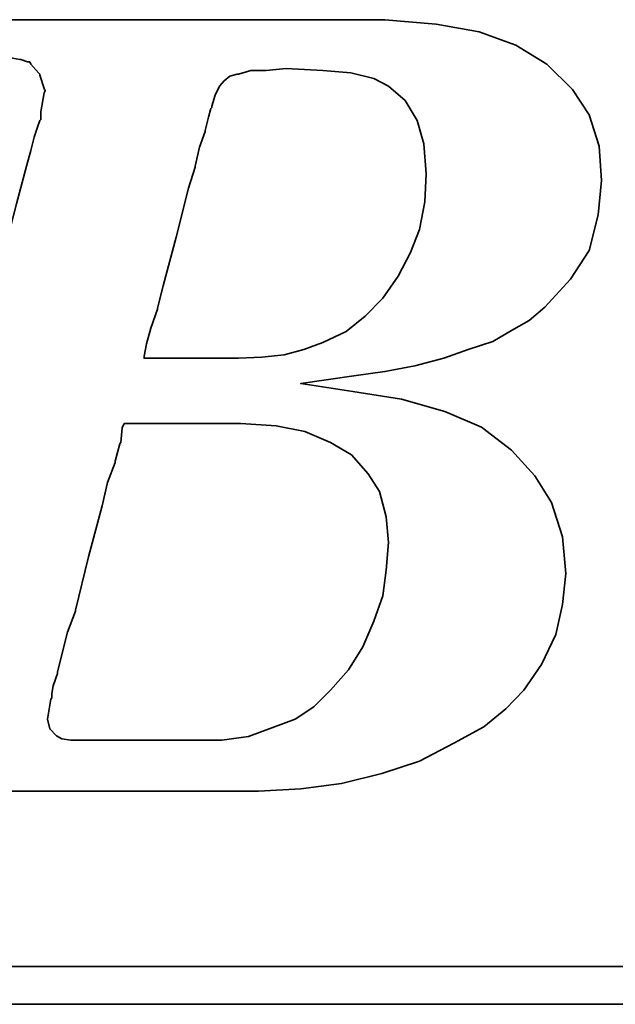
# Model space of a CAD drawing. Header units: millimetres. Extents: x -52 to 340, y -61 to 93.
# Tile 32 of 101: x 111.18 to 112.39, y 2 to 4. Entities that reach past the tile are written whole.
import ezdxf

# ---------------------------------------------------------------- set-up
doc = ezdxf.new("R2010")
doc.units = ezdxf.units.MM
doc.layers.add('DIM', color=4, linetype='Continuous')
doc.layers.add('layer 1', color=7, linetype='Continuous')

# ---------------------------------------------------------------- blocks, each defined once
blk = doc.blocks.new('TBI MOTION logo(完整正式版)')
at = {"layer": 'layer 1', "color": 22, "lineweight": 35}
for points, knots in [([(-64.65375, -6.86375), (-64.65375, -6.86375), (-64.84375, -7.29625), (-64.84375, -7.29625), (-64.84375, -7.29625), (-64.84375, -7.29625), (-64.86875, -7.34375), (-64.86875, -7.34375), (-64.86875, -7.34375), (-64.86875, -7.34375), (-64.86875, -7.36875), (-64.86875, -7.36875), (-64.86875, -7.36875), (-64.86875, -7.36875), (-65.15375, -7.65375), (-65.15375, -7.65375), (-65.15375, -7.65375), (-65.15375, -7.65375), (-65.17875, -7.65375), (-65.17875, -7.65375), (-65.17875, -7.65375), (-65.17875, -7.65375), (-65.20375, -7.67875), (-65.20375, -7.67875), (-65.20375, -7.67875), (-65.20375, -7.67875), (-65.58875, -7.87125), (-65.58875, -7.87125), (-65.58875, -7.87125), (-65.58875, -7.87125), (-65.63375, -7.87125), (-65.63375, -7.87125), (-65.63375, -7.87125), (-65.63375, -7.87125), (-65.65875, -7.89375), (-65.65875, -7.89375), (-65.65875, -7.89375), (-65.65875, -7.89375), (-66.09375, -7.94375), (-66.09375, -7.94375), (-66.09375, -7.94375), (-66.09375, -7.94375), (-66.11375, -7.94375), (-66.11375, -7.94375), (-66.11375, -7.94375), (-66.11375, -7.94375), (-66.16375, -7.94375), (-66.16375, -7.94375), (-66.16375, -7.94375), (-66.16375, -7.94375), (-66.30875, -7.94375), (-66.30875, -7.94375), (-66.30875, -7.94375), (-66.30875, -7.94375), (-66.69375, -7.94375), (-66.69375, -7.94375), (-66.69375, -7.94375), (-66.69375, -7.94375), (-67.07375, -7.94375), (-67.07375, -7.94375), (-67.07375, -7.94375), (-67.07375, -7.94375), (-67.12375, -7.94375), (-67.12375, -7.94375), (-67.12375, -7.94375), (-67.12375, -7.94375), (-67.12375, -7.96625), (-67.12375, -7.96625), (-67.12375, -7.96625), (-67.12375, -7.96625), (-67.14875, -7.99125), (-67.14875, -7.99125), (-67.14875, -7.99125), (-67.14875, -7.99125), (-67.24375, -8.34875), (-67.24375, -8.34875), (-67.24375, -8.34875), (-67.24375, -8.34875), (-67.31375, -8.68625), (-67.31375, -8.68625), (-67.31375, -8.68625), (-67.31375, -8.68625), (-67.26875, -8.68625), (-67.26875, -8.68625), (-67.26875, -8.68625), (-67.26875, -8.68625), (-67.07375, -8.68625), (-67.07375, -8.68625), (-67.07375, -8.68625), (-67.07375, -8.68625), (-66.54875, -8.68625), (-66.54875, -8.68625), (-66.54875, -8.68625), (-66.54875, -8.68625), (-65.82625, -8.68625), (-65.82625, -8.68625), (-65.82625, -8.68625), (-65.82625, -8.68625), (-65.01375, -8.68625), (-65.01375, -8.68625), (-65.01375, -8.68625), (-65.01375, -8.68625), (-64.05375, -8.68625), (-64.05375, -8.68625), (-64.05375, -8.68625), (-64.05375, -8.68625), (-62.08375, -8.68625), (-62.08375, -8.68625), (-62.08375, -8.68625), (-62.08375, -8.68625), (-60.06875, -8.68625), (-60.06875, -8.68625), (-60.06875, -8.68625), (-60.06875, -8.68625), (-59.10875, -8.68625), (-59.10875, -8.68625), (-59.10875, -8.68625), (-59.10875, -8.68625), (-58.29375, -8.68625), (-58.29375, -8.68625), (-58.29375, -8.68625), (-58.29375, -8.68625), (-57.57375, -8.68625), (-57.57375, -8.68625), (-57.57375, -8.68625), (-57.57375, -8.68625), (-57.04875, -8.68625), (-57.04875, -8.68625), (-57.04875, -8.68625), (-57.04875, -8.68625), (-56.85375, -8.68625), (-56.85375, -8.68625), (-56.85375, -8.68625), (-56.85375, -8.68625), (-56.70875, -8.68625), (-56.70875, -8.68625), (-56.70875, -8.68625), (-56.70875, -8.68625), (-56.61375, -8.68625), (-56.61375, -8.68625), (-56.61375, -8.68625), (-56.61375, -8.68625), (-56.56875, -8.68625), (-56.56875, -8.68625), (-56.56875, -8.68625), (-56.56875, -8.68625), (-55.65375, -8.63875), (-55.65375, -8.63875), (-55.65375, -8.63875), (-55.65375, -8.63875), (-54.76875, -8.51875), (-54.76875, -8.51875), (-54.76875, -8.51875), (-54.76875, -8.51875), (-53.90375, -8.30375), (-53.90375, -8.30375), (-53.90375, -8.30375), (-53.90375, -8.30375), (-53.08875, -8.03875), (-53.08875, -8.03875), (-53.08875, -8.03875), (-53.08875, -8.03875), (-52.34375, -7.65375), (-52.34375, -7.65375), (-52.34375, -7.65375), (-52.34375, -7.65375), (-51.69875, -7.29625), (-51.69875, -7.29625), (-51.69875, -7.29625), (-51.69875, -7.29625), (-51.21875, -6.91125), (-51.21875, -6.91125), (-51.21875, -6.91125), (-51.21875, -6.91125), (-50.83375, -6.50375), (-50.83375, -6.50375), (-50.83375, -6.50375), (-50.83375, -6.50375), (-50.44875, -5.94875), (-50.44875, -5.94875), (-50.44875, -5.94875), (-50.44875, -5.94875), (-50.13875, -5.30375), (-50.13875, -5.30375), (-50.13875, -5.30375), (-50.13875, -5.30375), (-49.99375, -4.65375), (-49.99375, -4.65375), (-49.99375, -4.65375), (-49.99375, -4.65375), (-49.92375, -3.98375), (-49.92375, -3.98375), (-49.92375, -3.98375), (-49.92375, -3.98375), (-49.99375, -3.19374), (-49.99375, -3.19374), (-49.99375, -3.19374), (-49.99375, -3.19374), (-50.23374, -2.44874), (-50.23374, -2.44874), (-50.23374, -2.44874), (-50.23374, -2.44874), (-50.59375, -1.87374), (-50.59375, -1.87374), (-50.59375, -1.87374), (-50.59375, -1.87374), (-51.09875, -1.31874), (-51.09875, -1.31874), (-51.09875, -1.31874), (-51.09875, -1.31874), (-51.74375, -0.81875), (-51.74375, -0.81875), (-51.74375, -0.81875), (-51.74375, -0.81875), (-52.53875, -0.48125), (-52.53875, -0.48125), (-52.53875, -0.48125), (-52.53875, -0.48125), (-53.47375, -0.21875), (-53.47375, -0.21875), (-53.47375, -0.21875), (-53.47375, -0.21875), (-54.52875, -0.04874), (-54.52875, -0.04874), (-54.52875, -0.04874), (-54.52875, -0.04874), (-55.65375, 0.12125), (-55.65375, 0.12125), (-55.65375, 0.12125), (-55.65375, 0.12125), (-54.50375, 0.28624), (-54.50375, 0.28624), (-54.50375, 0.28624), (-54.50375, 0.28624), (-53.83375, 0.38124), (-53.83375, 0.38124), (-53.83375, 0.38124), (-53.83375, 0.38124), (-53.18375, 0.50125), (-53.18375, 0.50125), (-53.18375, 0.50125), (-53.18375, 0.50125), (-52.55875, 0.66874), (-52.55875, 0.66874), (-52.55875, 0.66874), (-52.55875, 0.66874), (-52.03375, 0.86124), (-52.03375, 0.86124), (-52.03375, 0.86124), (-52.03375, 0.86124), (-51.50374, 1.03124), (-51.50374, 1.03124), (-51.50374, 1.03124), (-51.50374, 1.03124), (-51.09875, 1.27125), (-51.09875, 1.27125), (-51.09875, 1.27125), (-51.09875, 1.27125), (-50.71375, 1.48624), (-50.71375, 1.48624), (-50.71375, 1.48624), (-50.71375, 1.48624), (-50.37625, 1.77625), (-50.37625, 1.77625), (-50.37625, 1.77625), (-50.37625, 1.77625), (-49.82375, 2.37625), (-49.82375, 2.37625), (-49.82375, 2.37625), (-49.82375, 2.37625), (-49.41875, 2.99625), (-49.41875, 2.99625), (-49.41875, 2.99625), (-49.41875, 2.99625), (-49.22375, 3.76625), (-49.22375, 3.76625), (-49.22375, 3.76625), (-49.22375, 3.76625), (-49.15375, 4.50874), (-49.15375, 4.50874), (-49.15375, 4.50874), (-49.15375, 4.50874), (-49.20375, 5.25125), (-49.20375, 5.25125), (-49.20375, 5.25125), (-49.20375, 5.25125), (-49.41875, 5.92625), (-49.41875, 5.92625), (-49.41875, 5.92625), (-49.41875, 5.92625), (-49.77875, 6.47625), (-49.77875, 6.47625), (-49.77875, 6.47625), (-49.77875, 6.47625), (-50.33125, 7.02624), (-50.33125, 7.02624), (-50.33125, 7.02624), (-50.33125, 7.02624), (-51.00125, 7.43625), (-51.00125, 7.43625), (-51.00125, 7.43625), (-51.00125, 7.43625), (-51.79375, 7.72625), (-51.79375, 7.72625), (-51.79375, 7.72625), (-51.79375, 7.72625), (-52.72875, 7.89124), (-52.72875, 7.89124), (-52.72875, 7.89124), (-52.72875, 7.89124), (-53.83375, 7.98625), (-53.83375, 7.98625), (-53.83375, 7.98625), (-53.83375, 7.98625), (-53.92875, 7.98625), (-53.92875, 7.98625), (-53.92875, 7.98625), (-53.92875, 7.98625), (-54.26375, 7.98625), (-54.26375, 7.98625), (-54.26375, 7.98625), (-54.26375, 7.98625), (-54.74375, 7.98625), (-54.74375, 7.98625), (-54.74375, 7.98625), (-54.74375, 7.98625), (-55.36875, 7.98625), (-55.36875, 7.98625), (-55.36875, 7.98625), (-55.36875, 7.98625), (-56.13375, 7.98625), (-56.13375, 7.98625), (-56.13375, 7.98625), (-56.13375, 7.98625), (-56.94875, 7.98625), (-56.94875, 7.98625), (-56.94875, 7.98625), (-56.94875, 7.98625), (-58.77625, 7.98625), (-58.77625, 7.98625), (-58.77625, 7.98625), (-58.77625, 7.98625), (-60.59875, 7.98625), (-60.59875, 7.98625), (-60.59875, 7.98625), (-60.59875, 7.98625), (-61.41375, 7.98625), (-61.41375, 7.98625), (-61.41375, 7.98625), (-61.41375, 7.98625), (-62.17875, 7.98625), (-62.17875, 7.98625), (-62.17875, 7.98625), (-62.17875, 7.98625), (-62.80375, 7.98625), (-62.80375, 7.98625), (-62.80375, 7.98625), (-62.80375, 7.98625), (-63.30625, 7.98625), (-63.30625, 7.98625), (-63.30625, 7.98625), (-63.30625, 7.98625), (-63.57375, 7.98625), (-63.57375, 7.98625), (-63.57375, 7.98625), (-63.57375, 7.98625), (-63.57375, 7.96375), (-63.57375, 7.96375), (-63.57375, 7.96375), (-63.57375, 7.96375), (-63.59875, 7.94125), (-63.59875, 7.94125), (-63.59875, 7.94125), (-63.59875, 7.94125), (-63.69375, 7.55625), (-63.69375, 7.55625), (-63.69375, 7.55625), (-63.69375, 7.55625), (-63.76375, 7.24624), (-63.76375, 7.24624), (-63.76375, 7.24624), (-63.76375, 7.24624), (-63.23875, 7.24624), (-63.23875, 7.24624), (-63.23875, 7.24624), (-63.23875, 7.24624), (-62.75875, 7.24624), (-62.75875, 7.24624), (-62.75875, 7.24624), (-62.75875, 7.24624), (-62.61125, 7.24624), (-62.61125, 7.24624), (-62.61125, 7.24624), (-62.61125, 7.24624), (-62.56625, 7.24624), (-62.56625, 7.24624), (-62.56625, 7.24624), (-62.56625, 7.24624), (-62.22875, 7.24624), (-62.22875, 7.24624), (-62.22875, 7.24624), (-62.22875, 7.24624), (-62.20375, 7.24624), (-62.20375, 7.24624), (-62.20375, 7.24624), (-62.20375, 7.24624), (-62.17875, 7.21875), (-62.17875, 7.21875), (-62.17875, 7.21875), (-62.17875, 7.21875), (-61.96375, 7.17125), (-61.96375, 7.17125), (-61.96375, 7.17125), (-61.96375, 7.17125), (-61.72375, 7.12624), (-61.72375, 7.12624), (-61.72375, 7.12624), (-61.72375, 7.12624), (-61.70375, 7.12624), (-61.70375, 7.12624), (-61.70375, 7.12624), (-61.70375, 7.12624), (-61.55875, 7.07624), (-61.55875, 7.07624), (-61.55875, 7.07624), (-61.55875, 7.07624), (-61.50875, 7.07624), (-61.50875, 7.07624), (-61.50875, 7.07624), (-61.50875, 7.07624), (-61.48375, 7.02624), (-61.48375, 7.02624), (-61.48375, 7.02624), (-61.48375, 7.02624), (-61.31875, 6.83375), (-61.31875, 6.83375), (-61.31875, 6.83375), (-61.31875, 6.83375), (-61.29375, 6.81125), (-61.29375, 6.81125), (-61.29375, 6.81125), (-61.29375, 6.81125), (-61.29375, 6.78625), (-61.29375, 6.78625), (-61.29375, 6.78625), (-61.29375, 6.78625), (-61.19875, 6.50124), (-61.19875, 6.50124), (-61.19875, 6.50124), (-61.19875, 6.50124), (-61.17375, 6.45124), (-61.17375, 6.45124), (-61.17375, 6.45124), (-61.17375, 6.45124), (-61.19875, 6.40625), (-61.19875, 6.40625), (-61.19875, 6.40625), (-61.19875, 6.40625), (-61.26875, 5.99624), (-61.26875, 5.99624), (-61.26875, 5.99624), (-61.26875, 5.99624), (-61.26875, 5.85125), (-61.26875, 5.85125), (-61.26875, 5.85125), (-61.26875, 5.85125), (-61.26875, 5.82625), (-61.26875, 5.82625), (-61.26875, 5.82625), (-61.26875, 5.82625), (-61.29375, 5.80625), (-61.29375, 5.80625), (-61.29375, 5.80625), (-61.29375, 5.80625), (-61.34125, 5.66125), (-61.34125, 5.66125), (-61.34125, 5.66125), (-61.34125, 5.66125), (-61.41375, 5.44625), (-61.41375, 5.44625), (-61.41375, 5.44625), (-61.41375, 5.44625), (-61.48375, 5.15625), (-61.48375, 5.15625), (-61.48375, 5.15625), (-61.48375, 5.15625), (-61.58375, 4.82124), (-61.58375, 4.82124), (-61.58375, 4.82124), (-61.58375, 4.82124), (-61.79875, 4.00375), (-61.79875, 4.00375), (-61.79875, 4.00375), (-61.79875, 4.00375), (-62.05875, 2.99625), (-62.05875, 2.99625), (-62.05875, 2.99625), (-62.05875, 2.99625), (-62.34875, 1.91625), (-62.34875, 1.91625), (-62.34875, 1.91625), (-62.34875, 1.91625), (-62.97375, -0.41124), (-62.97375, -0.41124), (-62.97375, -0.41124), (-62.97375, -0.41124), (-63.59875, -2.75875), (-63.59875, -2.75875), (-63.59875, -2.75875), (-63.59875, -2.75875), (-63.88375, -3.86374), (-63.88375, -3.86374), (-63.88375, -3.86374), (-63.88375, -3.86374), (-64.14875, -4.82374), (-64.14875, -4.82374), (-64.14875, -4.82374), (-64.14875, -4.82374), (-64.36375, -5.64125), (-64.36375, -5.64125), (-64.36375, -5.64125), (-64.36375, -5.64125), (-64.43625, -5.97625), (-64.43625, -5.97625), (-64.43625, -5.97625), (-64.43625, -5.97625), (-64.50875, -6.28625), (-64.50875, -6.28625), (-64.50875, -6.28625), (-64.50875, -6.28625), (-64.50875, -6.30875), (-64.50875, -6.30875), (-64.50875, -6.30875), (-64.50875, -6.30875), (-64.57875, -6.50375), (-64.57875, -6.50375), (-64.57875, -6.50375), (-64.57875, -6.50375), (-64.62875, -6.69625), (-64.62875, -6.69625), (-64.62875, -6.69625), (-64.62875, -6.69625), (-64.62875, -6.76875), (-64.62875, -6.76875), (-64.62875, -6.76875), (-64.62875, -6.76875), (-64.62875, -6.81375), (-64.62875, -6.81375), (-64.62875, -6.81375), (-64.62875, -6.81375), (-64.62875, -6.83875), (-64.62875, -6.83875), (-64.62875, -6.83875), (-64.62875, -6.83875), (-64.65375, -6.86375), (-64.65375, -6.86375)], [0, 0, 0, 0, 0.00719424, 0.00719424, 0.00719424, 0.00719424, 0.01438849, 0.01438849, 0.01438849, 0.01438849, 0.02158273, 0.02158273, 0.02158273, 0.02158273, 0.02877698, 0.02877698, 0.02877698, 0.02877698, 0.03597122, 0.03597122, 0.03597122, 0.03597122, 0.04316547, 0.04316547, 0.04316547, 0.04316547, 0.05035971, 0.05035971, 0.05035971, 0.05035971, 0.05755396, 0.05755396, 0.05755396, 0.05755396, 0.0647482, 0.0647482, 0.0647482, 0.0647482, 0.07194245, 0.07194245, 0.07194245, 0.07194245, 0.07913669, 0.07913669, 0.07913669, 0.07913669, 0.08633094, 0.08633094, 0.08633094, 0.08633094, 0.09352518, 0.09352518, 0.09352518, 0.09352518, 0.10071942, 0.10071942, 0.10071942, 0.10071942, 0.10791367, 0.10791367, 0.10791367, 0.10791367, 0.11510791, 0.11510791, 0.11510791, 0.11510791, 0.12230216, 0.12230216, 0.12230216, 0.12230216, 0.1294964, 0.1294964, 0.1294964, 0.1294964, 0.13669065, 0.13669065, 0.13669065, 0.13669065, 0.14388489, 0.14388489, 0.14388489, 0.14388489, 0.15107914, 0.15107914, 0.15107914, 0.15107914, 0.15827338, 0.15827338, 0.15827338, 0.15827338, 0.16546763, 0.16546763, 0.16546763, 0.16546763, 0.17266187, 0.17266187, 0.17266187, 0.17266187, 0.17985612, 0.17985612, 0.17985612, 0.17985612, 0.18705036, 0.18705036, 0.18705036, 0.18705036, 0.1942446, 0.1942446, 0.1942446, 0.1942446, 0.20143885, 0.20143885, 0.20143885, 0.20143885, 0.20863309, 0.20863309, 0.20863309, 0.20863309, 0.21582734, 0.21582734, 0.21582734, 0.21582734, 0.22302158, 0.22302158, 0.22302158, 0.22302158, 0.23021583, 0.23021583, 0.23021583, 0.23021583, 0.23741007, 0.23741007, 0.23741007, 0.23741007, 0.24460432, 0.24460432, 0.24460432, 0.24460432, 0.25179856, 0.25179856, 0.25179856, 0.25179856, 0.25899281, 0.25899281, 0.25899281, 0.25899281, 0.26618705, 0.26618705, 0.26618705, 0.26618705, 0.27338129, 0.27338129, 0.27338129, 0.27338129, 0.28057554, 0.28057554, 0.28057554, 0.28057554, 0.28776978, 0.28776978, 0.28776978, 0.28776978, 0.29496403, 0.29496403, 0.29496403, 0.29496403, 0.30215827, 0.30215827, 0.30215827, 0.30215827, 0.30935252, 0.30935252, 0.30935252, 0.30935252, 0.31654676, 0.31654676, 0.31654676, 0.31654676, 0.32374101, 0.32374101, 0.32374101, 0.32374101, 0.33093525, 0.33093525, 0.33093525, 0.33093525, 0.3381295, 0.3381295, 0.3381295, 0.3381295, 0.34532374, 0.34532374, 0.34532374, 0.34532374, 0.35251799, 0.35251799, 0.35251799, 0.35251799, 0.35971223, 0.35971223, 0.35971223, 0.35971223, 0.36690647, 0.36690647, 0.36690647, 0.36690647, 0.37410072, 0.37410072, 0.37410072, 0.37410072, 0.38129496, 0.38129496, 0.38129496, 0.38129496, 0.38848921, 0.38848921, 0.38848921, 0.38848921, 0.39568345, 0.39568345, 0.39568345, 0.39568345, 0.4028777, 0.4028777, 0.4028777, 0.4028777, 0.41007194, 0.41007194, 0.41007194, 0.41007194, 0.41726619, 0.41726619, 0.41726619, 0.41726619, 0.42446043, 0.42446043, 0.42446043, 0.42446043, 0.43165468, 0.43165468, 0.43165468, 0.43165468, 0.43884892, 0.43884892, 0.43884892, 0.43884892, 0.44604317, 0.44604317, 0.44604317, 0.44604317, 0.45323741, 0.45323741, 0.45323741, 0.45323741, 0.46043165, 0.46043165, 0.46043165, 0.46043165, 0.4676259, 0.4676259, 0.4676259, 0.4676259, 0.47482014, 0.47482014, 0.47482014, 0.47482014, 0.48201439, 0.48201439, 0.48201439, 0.48201439, 0.48920863, 0.48920863, 0.48920863, 0.48920863, 0.49640288, 0.49640288, 0.49640288, 0.49640288, 0.50359712, 0.50359712, 0.50359712, 0.50359712, 0.51079137, 0.51079137, 0.51079137, 0.51079137, 0.51798561, 0.51798561, 0.51798561, 0.51798561, 0.52517986, 0.52517986, 0.52517986, 0.52517986, 0.5323741, 0.5323741, 0.5323741, 0.5323741, 0.53956835, 0.53956835, 0.53956835, 0.53956835, 0.54676259, 0.54676259, 0.54676259, 0.54676259, 0.55395683, 0.55395683, 0.55395683, 0.55395683, 0.56115108, 0.56115108, 0.56115108, 0.56115108, 0.56834532, 0.56834532, 0.56834532, 0.56834532, 0.57553957, 0.57553957, 0.57553957, 0.57553957, 0.58273381, 0.58273381, 0.58273381, 0.58273381, 0.58992806, 0.58992806, 0.58992806, 0.58992806, 0.5971223, 0.5971223, 0.5971223, 0.5971223, 0.60431655, 0.60431655, 0.60431655, 0.60431655, 0.61151079, 0.61151079, 0.61151079, 0.61151079, 0.61870504, 0.61870504, 0.61870504, 0.61870504, 0.62589928, 0.62589928, 0.62589928, 0.62589928, 0.63309353, 0.63309353, 0.63309353, 0.63309353, 0.64028777, 0.64028777, 0.64028777, 0.64028777, 0.64748201, 0.64748201, 0.64748201, 0.64748201, 0.65467626, 0.65467626, 0.65467626, 0.65467626, 0.6618705, 0.6618705, 0.6618705, 0.6618705, 0.66906475, 0.66906475, 0.66906475, 0.66906475, 0.67625899, 0.67625899, 0.67625899, 0.67625899, 0.68345324, 0.68345324, 0.68345324, 0.68345324, 0.69064748, 0.69064748, 0.69064748, 0.69064748, 0.69784173, 0.69784173, 0.69784173, 0.69784173, 0.70503597, 0.70503597, 0.70503597, 0.70503597, 0.71223022, 0.71223022, 0.71223022, 0.71223022, 0.71942446, 0.71942446, 0.71942446, 0.71942446, 0.72661871, 0.72661871, 0.72661871, 0.72661871, 0.73381295, 0.73381295, 0.73381295, 0.73381295, 0.74100719, 0.74100719, 0.74100719, 0.74100719, 0.74820144, 0.74820144, 0.74820144, 0.74820144, 0.75539568, 0.75539568, 0.75539568, 0.75539568, 0.76258993, 0.76258993, 0.76258993, 0.76258993, 0.76978417, 0.76978417, 0.76978417, 0.76978417, 0.77697842, 0.77697842, 0.77697842, 0.77697842, 0.78417266, 0.78417266, 0.78417266, 0.78417266, 0.79136691, 0.79136691, 0.79136691, 0.79136691, 0.79856115, 0.79856115, 0.79856115, 0.79856115, 0.8057554, 0.8057554, 0.8057554, 0.8057554, 0.81294964, 0.81294964, 0.81294964, 0.81294964, 0.82014388, 0.82014388, 0.82014388, 0.82014388, 0.82733813, 0.82733813, 0.82733813, 0.82733813, 0.83453237, 0.83453237, 0.83453237, 0.83453237, 0.84172662, 0.84172662, 0.84172662, 0.84172662, 0.84892086, 0.84892086, 0.84892086, 0.84892086, 0.85611511, 0.85611511, 0.85611511, 0.85611511, 0.86330935, 0.86330935, 0.86330935, 0.86330935, 0.8705036, 0.8705036, 0.8705036, 0.8705036, 0.87769784, 0.87769784, 0.87769784, 0.87769784, 0.88489209, 0.88489209, 0.88489209, 0.88489209, 0.89208633, 0.89208633, 0.89208633, 0.89208633, 0.89928058, 0.89928058, 0.89928058, 0.89928058, 0.90647482, 0.90647482, 0.90647482, 0.90647482, 0.91366906, 0.91366906, 0.91366906, 0.91366906, 0.92086331, 0.92086331, 0.92086331, 0.92086331, 0.92805755, 0.92805755, 0.92805755, 0.92805755, 0.9352518, 0.9352518, 0.9352518, 0.9352518, 0.94244604, 0.94244604, 0.94244604, 0.94244604, 0.94964029, 0.94964029, 0.94964029, 0.94964029, 0.95683453, 0.95683453, 0.95683453, 0.95683453, 0.96402878, 0.96402878, 0.96402878, 0.96402878, 0.97122302, 0.97122302, 0.97122302, 0.97122302, 0.97841727, 0.97841727, 0.97841727, 0.97841727, 0.98561151, 0.98561151, 0.98561151, 0.98561151, 0.99280576, 0.99280576, 0.99280576, 0.99280576, 1, 1, 1, 1]), ([(-57.50375, 6.35625), (-57.50375, 6.35625), (-57.57375, 6.11625), (-57.57375, 6.11625), (-57.57375, 6.11625), (-57.57375, 6.11625), (-57.57375, 6.09125), (-57.57375, 6.09125), (-57.57375, 6.09125), (-57.57375, 6.09125), (-57.59875, 6.06625), (-57.59875, 6.06625), (-57.59875, 6.06625), (-57.59875, 6.06625), (-57.64875, 5.87625), (-57.64875, 5.87625), (-57.64875, 5.87625), (-57.64875, 5.87625), (-57.71875, 5.58875), (-57.71875, 5.58875), (-57.71875, 5.58875), (-57.71875, 5.58875), (-57.71875, 5.56625), (-57.71875, 5.56625), (-57.71875, 5.56625), (-57.71875, 5.56625), (-57.83875, 5.23125), (-57.83875, 5.23125), (-57.83875, 5.23125), (-57.83875, 5.23125), (-57.93625, 4.82124), (-57.93625, 4.82124), (-57.93625, 4.82124), (-57.93625, 4.82124), (-57.93625, 4.79624), (-57.93625, 4.79624), (-57.93625, 4.79624), (-57.93625, 4.79624), (-58.07875, 4.34125), (-58.07875, 4.34125), (-58.07875, 4.34125), (-58.07875, 4.34125), (-58.34375, 3.28625), (-58.34375, 3.28625), (-58.34375, 3.28625), (-58.34375, 3.28625), (-58.62875, 2.23124), (-58.62875, 2.23124), (-58.62875, 2.23124), (-58.62875, 2.23124), (-58.74875, 1.75125), (-58.74875, 1.75125), (-58.74875, 1.75125), (-58.74875, 1.75125), (-58.74875, 1.72625), (-58.74875, 1.72625), (-58.74875, 1.72625), (-58.74875, 1.72625), (-58.89375, 1.31625), (-58.89375, 1.31625), (-58.89375, 1.31625), (-58.89375, 1.31625), (-58.98875, 0.98124), (-58.98875, 0.98124), (-58.98875, 0.98124), (-58.98875, 0.98124), (-59.03875, 0.71625), (-59.03875, 0.71625), (-59.03875, 0.71625), (-59.03875, 0.71625), (-59.03875, 0.66874), (-59.03875, 0.66874), (-59.03875, 0.66874), (-59.03875, 0.66874), (-58.91875, 0.66874), (-58.91875, 0.66874), (-58.91875, 0.66874), (-58.91875, 0.66874), (-58.53375, 0.66874), (-58.53375, 0.66874), (-58.53375, 0.66874), (-58.53375, 0.66874), (-58.10375, 0.66874), (-58.10375, 0.66874), (-58.10375, 0.66874), (-58.10375, 0.66874), (-57.66875, 0.66874), (-57.66875, 0.66874), (-57.66875, 0.66874), (-57.66875, 0.66874), (-57.33375, 0.66874), (-57.33375, 0.66874), (-57.33375, 0.66874), (-57.33375, 0.66874), (-57.09375, 0.66874), (-57.09375, 0.66874), (-57.09375, 0.66874), (-57.09375, 0.66874), (-56.99875, 0.66874), (-56.99875, 0.66874), (-56.99875, 0.66874), (-56.99875, 0.66874), (-56.49375, 0.69374), (-56.49375, 0.69374), (-56.49375, 0.69374), (-56.49375, 0.69374), (-56.01375, 0.74374), (-56.01375, 0.74374), (-56.01375, 0.74374), (-56.01375, 0.74374), (-55.58375, 0.86124), (-55.58375, 0.86124), (-55.58375, 0.86124), (-55.58375, 0.86124), (-55.17375, 1.00624), (-55.17375, 1.00624), (-55.17375, 1.00624), (-55.17375, 1.00624), (-54.67375, 1.24625), (-54.67375, 1.24625), (-54.67375, 1.24625), (-54.67375, 1.24625), (-54.26375, 1.58124), (-54.26375, 1.58124), (-54.26375, 1.58124), (-54.26375, 1.58124), (-53.87875, 1.96374), (-53.87875, 1.96374), (-53.87875, 1.96374), (-53.87875, 1.96374), (-53.54375, 2.44625), (-53.54375, 2.44625), (-53.54375, 2.44625), (-53.54375, 2.44625), (-53.27875, 2.95125), (-53.27875, 2.95125), (-53.27875, 2.95125), (-53.27875, 2.95125), (-53.08875, 3.45124), (-53.08875, 3.45124), (-53.08875, 3.45124), (-53.08875, 3.45124), (-52.96875, 4.05124), (-52.96875, 4.05124), (-52.96875, 4.05124), (-52.96875, 4.05124), (-52.94375, 4.65125), (-52.94375, 4.65125), (-52.94375, 4.65125), (-52.94375, 4.65125), (-52.99375, 5.30125), (-52.99375, 5.30125), (-52.99375, 5.30125), (-52.99375, 5.30125), (-53.13875, 5.80625), (-53.13875, 5.80625), (-53.13875, 5.80625), (-53.13875, 5.80625), (-53.39875, 6.23625), (-53.39875, 6.23625), (-53.39875, 6.23625), (-53.39875, 6.23625), (-53.75875, 6.54875), (-53.75875, 6.54875), (-53.75875, 6.54875), (-53.75875, 6.54875), (-54.07375, 6.71625), (-54.07375, 6.71625), (-54.07375, 6.71625), (-54.07375, 6.71625), (-54.57375, 6.83375), (-54.57375, 6.83375), (-54.57375, 6.83375), (-54.57375, 6.83375), (-55.17375, 6.88625), (-55.17375, 6.88625), (-55.17375, 6.88625), (-55.17375, 6.88625), (-55.96875, 6.93125), (-55.96875, 6.93125), (-55.96875, 6.93125), (-55.96875, 6.93125), (-56.39875, 6.88625), (-56.39875, 6.88625), (-56.39875, 6.88625), (-56.39875, 6.88625), (-56.42125, 6.88625), (-56.42125, 6.88625), (-56.42125, 6.88625), (-56.42125, 6.88625), (-56.73375, 6.88625), (-56.73375, 6.88625), (-56.73375, 6.88625), (-56.73375, 6.88625), (-56.99875, 6.81125), (-56.99875, 6.81125), (-56.99875, 6.81125), (-56.99875, 6.81125), (-57.02375, 6.81125), (-57.02375, 6.81125), (-57.02375, 6.81125), (-57.02375, 6.81125), (-57.18875, 6.76625), (-57.18875, 6.76625), (-57.18875, 6.76625), (-57.18875, 6.76625), (-57.30875, 6.66625), (-57.30875, 6.66625), (-57.30875, 6.66625), (-57.30875, 6.66625), (-57.40875, 6.54875), (-57.40875, 6.54875), (-57.40875, 6.54875), (-57.40875, 6.54875), (-57.50375, 6.35625), (-57.50375, 6.35625)], [0, 0, 0, 0, 0.01851852, 0.01851852, 0.01851852, 0.01851852, 0.03703704, 0.03703704, 0.03703704, 0.03703704, 0.05555556, 0.05555556, 0.05555556, 0.05555556, 0.07407407, 0.07407407, 0.07407407, 0.07407407, 0.09259259, 0.09259259, 0.09259259, 0.09259259, 0.11111111, 0.11111111, 0.11111111, 0.11111111, 0.12962963, 0.12962963, 0.12962963, 0.12962963, 0.14814815, 0.14814815, 0.14814815, 0.14814815, 0.16666667, 0.16666667, 0.16666667, 0.16666667, 0.18518519, 0.18518519, 0.18518519, 0.18518519, 0.2037037, 0.2037037, 0.2037037, 0.2037037, 0.22222222, 0.22222222, 0.22222222, 0.22222222, 0.24074074, 0.24074074, 0.24074074, 0.24074074, 0.25925926, 0.25925926, 0.25925926, 0.25925926, 0.27777778, 0.27777778, 0.27777778, 0.27777778, 0.2962963, 0.2962963, 0.2962963, 0.2962963, 0.31481481, 0.31481481, 0.31481481, 0.31481481, 0.33333333, 0.33333333, 0.33333333, 0.33333333, 0.35185185, 0.35185185, 0.35185185, 0.35185185, 0.37037037, 0.37037037, 0.37037037, 0.37037037, 0.38888889, 0.38888889, 0.38888889, 0.38888889, 0.40740741, 0.40740741, 0.40740741, 0.40740741, 0.42592593, 0.42592593, 0.42592593, 0.42592593, 0.44444444, 0.44444444, 0.44444444, 0.44444444, 0.46296296, 0.46296296, 0.46296296, 0.46296296, 0.48148148, 0.48148148, 0.48148148, 0.48148148, 0.5, 0.5, 0.5, 0.5, 0.51851852, 0.51851852, 0.51851852, 0.51851852, 0.53703704, 0.53703704, 0.53703704, 0.53703704, 0.55555556, 0.55555556, 0.55555556, 0.55555556, 0.57407407, 0.57407407, 0.57407407, 0.57407407, 0.59259259, 0.59259259, 0.59259259, 0.59259259, 0.61111111, 0.61111111, 0.61111111, 0.61111111, 0.62962963, 0.62962963, 0.62962963, 0.62962963, 0.64814815, 0.64814815, 0.64814815, 0.64814815, 0.66666667, 0.66666667, 0.66666667, 0.66666667, 0.68518519, 0.68518519, 0.68518519, 0.68518519, 0.7037037, 0.7037037, 0.7037037, 0.7037037, 0.72222222, 0.72222222, 0.72222222, 0.72222222, 0.74074074, 0.74074074, 0.74074074, 0.74074074, 0.75925926, 0.75925926, 0.75925926, 0.75925926, 0.77777778, 0.77777778, 0.77777778, 0.77777778, 0.7962963, 0.7962963, 0.7962963, 0.7962963, 0.81481481, 0.81481481, 0.81481481, 0.81481481, 0.83333333, 0.83333333, 0.83333333, 0.83333333, 0.85185185, 0.85185185, 0.85185185, 0.85185185, 0.87037037, 0.87037037, 0.87037037, 0.87037037, 0.88888889, 0.88888889, 0.88888889, 0.88888889, 0.90740741, 0.90740741, 0.90740741, 0.90740741, 0.92592593, 0.92592593, 0.92592593, 0.92592593, 0.94444444, 0.94444444, 0.94444444, 0.94444444, 0.96296296, 0.96296296, 0.96296296, 0.96296296, 0.98148148, 0.98148148, 0.98148148, 0.98148148, 1, 1, 1, 1]), ([(-61.03125, -6.57375), (-61.03125, -6.57375), (-61.03125, -6.67125), (-61.03125, -6.67125), (-61.03125, -6.67125), (-61.03125, -6.67125), (-61.05375, -6.69625), (-61.05375, -6.69625), (-61.05375, -6.69625), (-61.05375, -6.69625), (-61.12375, -7.12875), (-61.12375, -7.12875), (-61.12375, -7.12875), (-61.12375, -7.12875), (-61.07875, -7.34375), (-61.07875, -7.34375), (-61.07875, -7.34375), (-61.07875, -7.34375), (-60.93375, -7.48875), (-60.93375, -7.48875), (-60.93375, -7.48875), (-60.93375, -7.48875), (-60.81375, -7.55625), (-60.81375, -7.55625), (-60.81375, -7.55625), (-60.81375, -7.55625), (-60.62375, -7.58375), (-60.62375, -7.58375), (-60.62375, -7.58375), (-60.62375, -7.58375), (-60.30875, -7.58375), (-60.30875, -7.58375), (-60.30875, -7.58375), (-60.30875, -7.58375), (-59.97375, -7.58375), (-59.97375, -7.58375), (-59.97375, -7.58375), (-59.97375, -7.58375), (-59.87875, -7.58375), (-59.87875, -7.58375), (-59.87875, -7.58375), (-59.87875, -7.58375), (-59.63625, -7.58375), (-59.63625, -7.58375), (-59.63625, -7.58375), (-59.63625, -7.58375), (-58.96875, -7.58375), (-58.96875, -7.58375), (-58.96875, -7.58375), (-58.96875, -7.58375), (-58.29375, -7.58375), (-58.29375, -7.58375), (-58.29375, -7.58375), (-58.29375, -7.58375), (-58.05375, -7.58375), (-58.05375, -7.58375), (-58.05375, -7.58375), (-58.05375, -7.58375), (-57.98375, -7.58375), (-57.98375, -7.58375), (-57.98375, -7.58375), (-57.98375, -7.58375), (-57.35875, -7.58375), (-57.35875, -7.58375), (-57.35875, -7.58375), (-57.35875, -7.58375), (-56.78375, -7.50875), (-56.78375, -7.50875), (-56.78375, -7.50875), (-56.78375, -7.50875), (-56.27875, -7.31875), (-56.27875, -7.31875), (-56.27875, -7.31875), (-56.27875, -7.31875), (-55.77375, -7.12875), (-55.77375, -7.12875), (-55.77375, -7.12875), (-55.77375, -7.12875), (-55.36875, -6.86375), (-55.36875, -6.86375), (-55.36875, -6.86375), (-55.36875, -6.86375), (-55.00875, -6.50375), (-55.00875, -6.50375), (-55.00875, -6.50375), (-55.00875, -6.50375), (-54.62375, -6.06875), (-54.62375, -6.06875), (-54.62375, -6.06875), (-54.62375, -6.06875), (-54.31375, -5.56875), (-54.31375, -5.56875), (-54.31375, -5.56875), (-54.31375, -5.56875), (-54.07375, -5.01625), (-54.07375, -5.01625), (-54.07375, -5.01625), (-54.07375, -5.01625), (-53.87875, -4.46374), (-53.87875, -4.46374), (-53.87875, -4.46374), (-53.87875, -4.46374), (-53.80875, -3.91375), (-53.80875, -3.91375), (-53.80875, -3.91375), (-53.80875, -3.91375), (-53.75875, -3.31375), (-53.75875, -3.31375), (-53.75875, -3.31375), (-53.75875, -3.31375), (-53.80875, -2.75875), (-53.80875, -2.75875), (-53.80875, -2.75875), (-53.80875, -2.75875), (-53.95375, -2.20875), (-53.95375, -2.20875), (-53.95375, -2.20875), (-53.95375, -2.20875), (-54.19375, -1.82625), (-54.19375, -1.82625), (-54.19375, -1.82625), (-54.19375, -1.82625), (-54.55375, -1.41875), (-54.55375, -1.41875), (-54.55375, -1.41875), (-54.55375, -1.41875), (-55.00875, -1.15125), (-55.00875, -1.15125), (-55.00875, -1.15125), (-55.00875, -1.15125), (-55.56125, -0.91375), (-55.56125, -0.91375), (-55.56125, -0.91375), (-55.56125, -0.91375), (-56.18125, -0.79375), (-56.18125, -0.79375), (-56.18125, -0.79375), (-56.18125, -0.79375), (-56.94875, -0.74374), (-56.94875, -0.74374), (-56.94875, -0.74374), (-56.94875, -0.74374), (-56.99875, -0.74374), (-56.99875, -0.74374), (-56.99875, -0.74374), (-56.99875, -0.74374), (-57.09375, -0.74374), (-57.09375, -0.74374), (-57.09375, -0.74374), (-57.09375, -0.74374), (-57.38375, -0.74374), (-57.38375, -0.74374), (-57.38375, -0.74374), (-57.38375, -0.74374), (-57.76875, -0.74374), (-57.76875, -0.74374), (-57.76875, -0.74374), (-57.76875, -0.74374), (-58.24625, -0.74374), (-58.24625, -0.74374), (-58.24625, -0.74374), (-58.24625, -0.74374), (-58.72875, -0.74374), (-58.72875, -0.74374), (-58.72875, -0.74374), (-58.72875, -0.74374), (-59.20875, -0.74374), (-59.20875, -0.74374), (-59.20875, -0.74374), (-59.20875, -0.74374), (-59.46875, -0.74374), (-59.46875, -0.74374), (-59.46875, -0.74374), (-59.46875, -0.74374), (-59.51625, -0.83875), (-59.51625, -0.83875), (-59.51625, -0.83875), (-59.51625, -0.83875), (-59.54375, -1.15125), (-59.54375, -1.15125), (-59.54375, -1.15125), (-59.54375, -1.15125), (-59.56375, -1.17874), (-59.56375, -1.17874), (-59.56375, -1.17874), (-59.56375, -1.17874), (-59.66375, -1.55875), (-59.66375, -1.55875), (-59.66375, -1.55875), (-59.66375, -1.55875), (-59.66375, -1.58375), (-59.66375, -1.58375), (-59.66375, -1.58375), (-59.66375, -1.58375), (-59.82875, -2.01874), (-59.82875, -2.01874), (-59.82875, -2.01874), (-59.82875, -2.01874), (-59.94875, -2.52125), (-59.94875, -2.52125), (-59.94875, -2.52125), (-59.94875, -2.52125), (-60.23875, -3.62375), (-60.23875, -3.62375), (-60.23875, -3.62375), (-60.23875, -3.62375), (-60.52375, -4.77624), (-60.52375, -4.77624), (-60.52375, -4.77624), (-60.52375, -4.77624), (-60.52375, -4.79874), (-60.52375, -4.79874), (-60.52375, -4.79874), (-60.52375, -4.79874), (-60.69125, -5.25375), (-60.69125, -5.25375), (-60.69125, -5.25375), (-60.69125, -5.25375), (-60.81375, -5.73625), (-60.81375, -5.73625), (-60.81375, -5.73625), (-60.81375, -5.73625), (-60.90875, -6.11875), (-60.90875, -6.11875), (-60.90875, -6.11875), (-60.90875, -6.11875), (-60.90875, -6.14375), (-60.90875, -6.14375), (-60.90875, -6.14375), (-60.90875, -6.14375), (-61.00375, -6.40875), (-61.00375, -6.40875), (-61.00375, -6.40875), (-61.00375, -6.40875), (-61.03125, -6.57375), (-61.03125, -6.57375)], [0, 0, 0, 0, 0.01694915, 0.01694915, 0.01694915, 0.01694915, 0.03389831, 0.03389831, 0.03389831, 0.03389831, 0.05084746, 0.05084746, 0.05084746, 0.05084746, 0.06779661, 0.06779661, 0.06779661, 0.06779661, 0.08474576, 0.08474576, 0.08474576, 0.08474576, 0.10169492, 0.10169492, 0.10169492, 0.10169492, 0.11864407, 0.11864407, 0.11864407, 0.11864407, 0.13559322, 0.13559322, 0.13559322, 0.13559322, 0.15254237, 0.15254237, 0.15254237, 0.15254237, 0.16949153, 0.16949153, 0.16949153, 0.16949153, 0.18644068, 0.18644068, 0.18644068, 0.18644068, 0.20338983, 0.20338983, 0.20338983, 0.20338983, 0.22033898, 0.22033898, 0.22033898, 0.22033898, 0.23728814, 0.23728814, 0.23728814, 0.23728814, 0.25423729, 0.25423729, 0.25423729, 0.25423729, 0.27118644, 0.27118644, 0.27118644, 0.27118644, 0.28813559, 0.28813559, 0.28813559, 0.28813559, 0.30508475, 0.30508475, 0.30508475, 0.30508475, 0.3220339, 0.3220339, 0.3220339, 0.3220339, 0.33898305, 0.33898305, 0.33898305, 0.33898305, 0.3559322, 0.3559322, 0.3559322, 0.3559322, 0.37288136, 0.37288136, 0.37288136, 0.37288136, 0.38983051, 0.38983051, 0.38983051, 0.38983051, 0.40677966, 0.40677966, 0.40677966, 0.40677966, 0.42372881, 0.42372881, 0.42372881, 0.42372881, 0.44067797, 0.44067797, 0.44067797, 0.44067797, 0.45762712, 0.45762712, 0.45762712, 0.45762712, 0.47457627, 0.47457627, 0.47457627, 0.47457627, 0.49152542, 0.49152542, 0.49152542, 0.49152542, 0.50847458, 0.50847458, 0.50847458, 0.50847458, 0.52542373, 0.52542373, 0.52542373, 0.52542373, 0.54237288, 0.54237288, 0.54237288, 0.54237288, 0.55932203, 0.55932203, 0.55932203, 0.55932203, 0.57627119, 0.57627119, 0.57627119, 0.57627119, 0.59322034, 0.59322034, 0.59322034, 0.59322034, 0.61016949, 0.61016949, 0.61016949, 0.61016949, 0.62711864, 0.62711864, 0.62711864, 0.62711864, 0.6440678, 0.6440678, 0.6440678, 0.6440678, 0.66101695, 0.66101695, 0.66101695, 0.66101695, 0.6779661, 0.6779661, 0.6779661, 0.6779661, 0.69491525, 0.69491525, 0.69491525, 0.69491525, 0.71186441, 0.71186441, 0.71186441, 0.71186441, 0.72881356, 0.72881356, 0.72881356, 0.72881356, 0.74576271, 0.74576271, 0.74576271, 0.74576271, 0.76271186, 0.76271186, 0.76271186, 0.76271186, 0.77966102, 0.77966102, 0.77966102, 0.77966102, 0.79661017, 0.79661017, 0.79661017, 0.79661017, 0.81355932, 0.81355932, 0.81355932, 0.81355932, 0.83050847, 0.83050847, 0.83050847, 0.83050847, 0.84745763, 0.84745763, 0.84745763, 0.84745763, 0.86440678, 0.86440678, 0.86440678, 0.86440678, 0.88135593, 0.88135593, 0.88135593, 0.88135593, 0.89830508, 0.89830508, 0.89830508, 0.89830508, 0.91525424, 0.91525424, 0.91525424, 0.91525424, 0.93220339, 0.93220339, 0.93220339, 0.93220339, 0.94915254, 0.94915254, 0.94915254, 0.94915254, 0.96610169, 0.96610169, 0.96610169, 0.96610169, 0.98305085, 0.98305085, 0.98305085, 0.98305085, 1, 1, 1, 1]), ([(75.90875, -9.47875), (75.90875, -9.47875), (75.90875, -12.28625), (75.90875, -12.28625), (75.90875, -12.28625), (75.90875, -12.28625), (75.90875, -12.47875), (75.90875, -12.47875), (75.90875, -12.47875), (75.90875, -12.47875), (75.71625, -12.47875), (75.71625, -12.47875), (75.71625, -12.47875), (75.71625, -12.47875), (-88.32875, -12.47875), (-88.32875, -12.47875), (-88.32875, -12.47875), (-88.32875, -12.47875), (-88.32875, -13.29375), (-88.32875, -13.29375), (-88.32875, -13.29375), (-88.32875, -13.29375), (82.89125, -13.29375), (82.89125, -13.29375), (82.89125, -13.29375), (82.89125, -13.29375), (75.90875, -9.47875), (75.90875, -9.47875)], [0, 0, 0, 0, 0.14285714, 0.14285714, 0.14285714, 0.14285714, 0.28571429, 0.28571429, 0.28571429, 0.28571429, 0.42857143, 0.42857143, 0.42857143, 0.42857143, 0.57142857, 0.57142857, 0.57142857, 0.57142857, 0.71428571, 0.71428571, 0.71428571, 0.71428571, 0.85714286, 0.85714286, 0.85714286, 0.85714286, 1, 1, 1, 1])]:
    blk.add_open_spline(points, degree=3, knots=knots, dxfattribs=at)

msp = doc.modelspace()

# ---------------------------------------------------------------- block references
at = {"layer": 'DIM', "color": 7, "xscale": 0.09408959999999, "yscale": 0.09408959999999, "zscale": 0.09408959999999}
msp.add_blockref('TBI MOTION logo(完整正式版)', (116.9904, 3.2515), dxfattribs=at)

doc.saveas('drawing.dxf')
